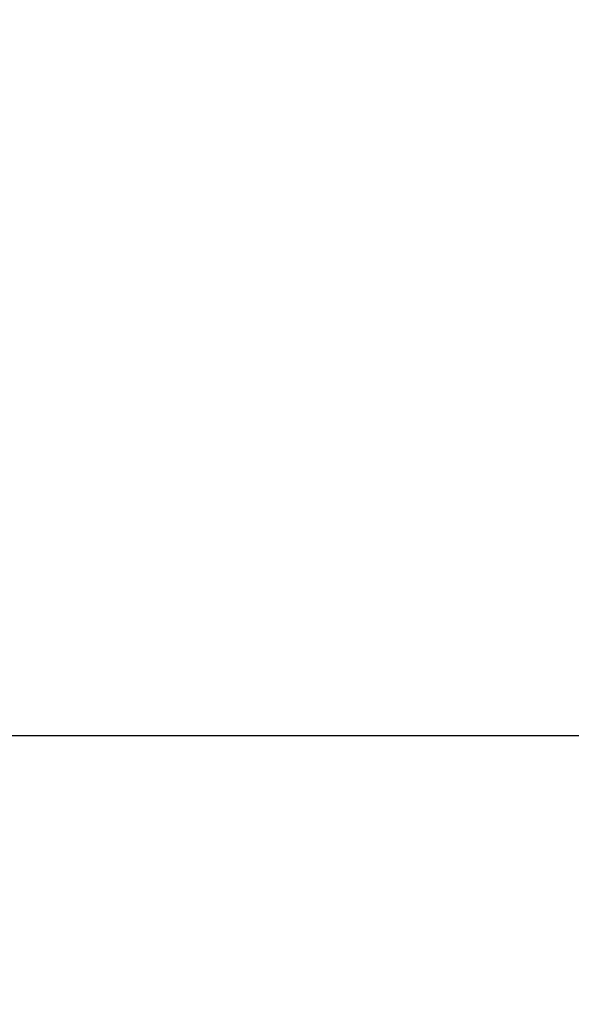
# Model space of a CAD drawing. Header units: inches. Extents: x 246 to 840, y 182 to 667.
# Tile 30 of 133: x 558.171 to 558.17298, y 380.77938 to 380.78291. Entities that reach past the tile are written whole.
import ezdxf
from ezdxf.lldxf.tags import DXFTag

# ---------------------------------------------------------------- set-up
doc = ezdxf.new("R2010")
doc.units = ezdxf.units.IN
doc.header["$MEASUREMENT"] = 0
doc.layers.add('1', color=7, linetype='Continuous', true_color=0xffffff)
tags = doc.linetypes.add('CENTER', pattern=[2, 1.25, -0.25, 0.25, -0.25]).pattern_tags.tags
tags[10:11] = [DXFTag(74, 4), DXFTag(75, 0), DXFTag(340, '0'), DXFTag(46, 0.0), DXFTag(50, 0.0), DXFTag(44, 0.0), DXFTag(45, 0.0)]
tags[8:9] = [DXFTag(74, 4), DXFTag(75, 0), DXFTag(340, '0'), DXFTag(46, 0.0), DXFTag(50, 0.0), DXFTag(44, 0.0), DXFTag(45, 0.0)]
tags[6:7] = [DXFTag(74, 4), DXFTag(75, 0), DXFTag(340, '0'), DXFTag(46, 0.0), DXFTag(50, 0.0), DXFTag(44, 0.0), DXFTag(45, 0.0)]
tags[4:5] = [DXFTag(74, 4), DXFTag(75, 0), DXFTag(340, '0'), DXFTag(46, 0.0), DXFTag(50, 0.0), DXFTag(44, 0.0), DXFTag(45, 0.0)]

msp = doc.modelspace()

# ---------------------------------------------------------------- linework, layer by layer
at = {"layer": '1', "color": 23, "linetype": 'CENTER', "ltscale": 3.671429}
msp.add_line((550.8374647, 380.7803445), (576.5374647, 380.7803445), dxfattribs=at)
at = {"layer": '1', "color": 27}
msp.add_line((557.5296487, 380.7803445), (558.1874647, 380.7803445), dxfattribs=at)
at = {"layer": '1', "color": 27, "extrusion": (0, 0, -1)}
msp.add_circle((-563.6874647, 380.7803445), 6.5, dxfattribs=at)
at = {"layer": '1', "color": 27}
msp.add_open_spline([(569.1511769, 380.1495922), (569.3950458, 381.72845), (568.9086234, 383.3750634), (566.8846105, 385.7876917), (565.3476104, 386.5442954), (562.1631584, 386.6925364), (560.5713393, 386.0840187), (558.2813203, 383.9247012), (557.5819314, 382.375722), (557.5296487, 380.7803445)], degree=3, knots=[0, 0, 0, 0, 0.25, 0.25, 0.5, 0.5, 0.75, 0.75, 1, 1, 1, 1], dxfattribs=at)

doc.saveas('drawing.dxf')
